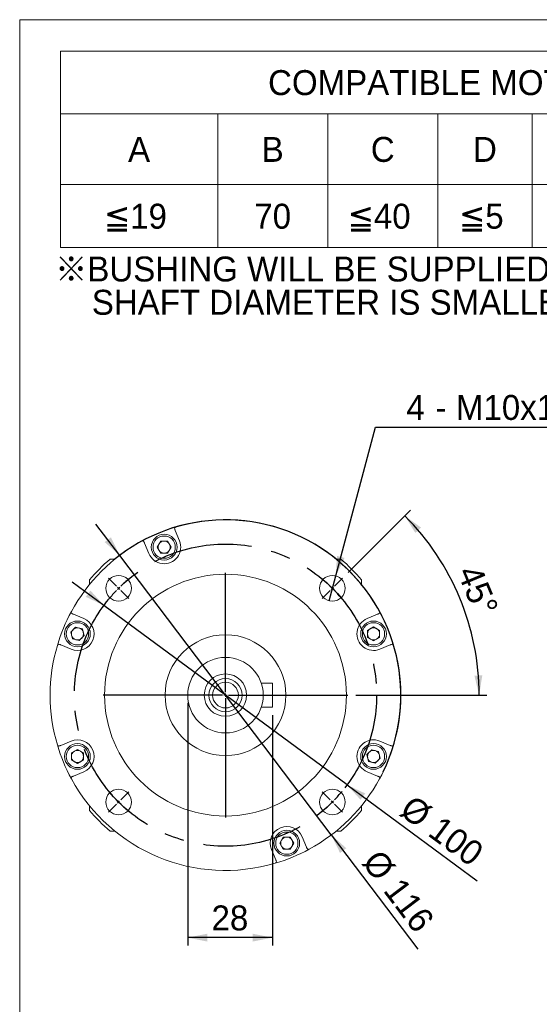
# Model space of a CAD drawing. Header units: millimetres. Extents: x 26 to 746, y 26 to 520.
# Tile 2 of 10: x 26 to 198, y 194 to 520. Entities that reach past the tile are written whole.
import ezdxf

# ---------------------------------------------------------------- set-up
doc = ezdxf.new("R2010")
doc.units = ezdxf.units.MM
doc.header["$LTSCALE"] = 2.6
doc.linetypes.add('CENTERX2', pattern=[20.32, 12.7, -2.54, 2.54, -2.54])
doc.layers.add('註解框', color=7, linetype='Continuous')
doc.styles.add('SLDTEXTSTYLE0', font='ARIAL.TTF', dxfattribs={"width": 0.948})
doc.styles.add('SLDTEXTSTYLE4', font='ARIAL.TTF', dxfattribs={"width": 0.948, "bigfont": 'bigfont'})
doc.styles.add('SLDTEXTSTYLE5', font='MINGLIU.TTC', dxfattribs={"bigfont": 'bigfont'})
doc.dimstyles.new('SLDDIMSTYLE0', dxfattribs={"dimtxt": 8.013154, "dimasz": 6.5, "dimexe": 0, "dimexo": 0.0625, "dimgap": 2.003289, "dimtad": 1, "dimdec": 4, "dimlfac": 1, "dimrnd": 1e-09, "dimzin": 12, "dimdsep": 46, "dimtxsty": 'SLDTEXTSTYLE0', "dimsah": 1, "dimcen": 0.09, "dimadec": 0, "dimazin": 0, "dimtfac": 1, "dimtdec": 4, "dimtmove": 0, "dimatfit": 3, "dimfxl": 0, "dimtolj": 1, "dimtzin": 12, "dimarcsym": 0})
doc.dimstyles.new('SLDDIMSTYLE1', dxfattribs={"dimtxt": 8.013154, "dimasz": 6.5, "dimexe": 0, "dimexo": 0.0625, "dimgap": 2.003289, "dimtad": 1, "dimdec": 4, "dimlfac": 1, "dimrnd": 1e-09, "dimzin": 12, "dimdsep": 46, "dimtxsty": 'SLDTEXTSTYLE0', "dimsah": 1, "dimcen": 0.09, "dimadec": 0, "dimazin": 0, "dimtfac": 1, "dimtdec": 4, "dimtofl": 0, "dimtmove": 0, "dimatfit": 3, "dimfxl": 0, "dimtolj": 1, "dimtzin": 12, "dimarcsym": 0})
doc.dimstyles.new('SLDDIMSTYLE2', dxfattribs={"dimtxt": 8.013154, "dimasz": 6.5, "dimexe": 0, "dimexo": 0.0625, "dimgap": 2.003289, "dimtad": 1, "dimdec": 4, "dimlfac": 1, "dimrnd": 1e-09, "dimzin": 12, "dimdsep": 46, "dimtxsty": 'SLDTEXTSTYLE0', "dimsah": 1, "dimcen": 0.09, "dimadec": 0, "dimazin": 0, "dimtfac": 1, "dimtdec": 4, "dimtmove": 0, "dimatfit": 3, "dimfxl": 0, "dimtolj": 1, "dimtzin": 12, "dimarcsym": 0})
doc.dimstyles.new('SLDDIMSTYLE3', dxfattribs={"dimtxt": 8.013154, "dimasz": 6.5, "dimexe": 0, "dimexo": 0.0625, "dimgap": 2.003289, "dimtad": 1, "dimdec": 4, "dimlfac": 2.6, "dimzin": 12, "dimdsep": 46, "dimtxsty": 'SLDTEXTSTYLE0', "dimsah": 1, "dimcen": 0.09, "dimadec": 4, "dimazin": 0, "dimtfac": 1, "dimtdec": 4, "dimtofl": 0, "dimtmove": 0, "dimatfit": 3, "dimfxl": 0, "dimtolj": 1, "dimtzin": 12, "dimarcsym": 0})
doc.dimstyles.new('SLDDIMSTYLE4', dxfattribs={"dimtxt": 8.013154, "dimasz": 6.5, "dimexe": 0, "dimexo": 0.0625, "dimgap": 2.003289, "dimtad": 0, "dimtih": 1, "dimtoh": 1, "dimdec": 0, "dimlfac": 1, "dimrnd": 1e-09, "dimzin": 12, "dimdsep": 46, "dimtxsty": 'SLDTEXTSTYLE0', "dimsah": 1, "dimcen": 0.09, "dimadec": 0, "dimazin": 0, "dimtfac": 1, "dimtdec": 4, "dimtmove": 0, "dimatfit": 3, "dimfxl": 0, "dimtolj": 1, "dimtzin": 12, "dimarcsym": 0})

# ---------------------------------------------------------------- blocks, each defined once
blk = doc.blocks.new('SW_NOTE_2')
at = {"color": 0, "linetype": 'Continuous', "lineweight": 0, "char_height": 8.255, "attachment_point": 1}
for s, insert, style in [('\\M+181A6BUSHING WILL BE SUPPLIED WHEN THE MOTOR', (0, 10.64), 'SLDTEXTSTYLE4'), ('    SHAFT DIAMETER IS SMALLER THAN 19', (0, -0.37), 'SLDTEXTSTYLE0')]:
    blk.add_mtext(s, dxfattribs=dict(at, insert=insert, style=style))
blk = doc.blocks.new('SW_TABLEANNOTATION_0')
at = {"color": 0, "linetype": 'Continuous', "lineweight": 0}
for p, q in [((0, 0), (0, -65)), ((325, 0), (0, 0)), ((325, -65), (325, 0)), ((0, -20.8), (325, -20.8)), ((52, -20.8), (52, -65)), ((88.4, -20.8), (88.4, -65)), ((124.8, -20.8), (124.8, -65)), ((156, -20.8), (156, -65)), ((195, -20.8), (195, -65)), ((241.8, -20.8), (241.8, -65)), ((288.6, -20.8), (288.6, -65)), ((0, -44.2), (325, -44.2)), ((0, -65), (325, -65))]:
    blk.add_line(p, q, dxfattribs=at)
at = {"color": 0, "linetype": 'Continuous', "lineweight": 0, "attachment_point": 1}
for s, insert, char_height, style in [('COMPATIBLE MOTOR DIMENSIONS', (68.64, -6.31), 8.255, 'SLDTEXTSTYLE0'), ('A', (22.33, -28.41), 8.25, 'SLDTEXTSTYLE0'), ('B', (66.53, -28.41), 8.25, 'SLDTEXTSTYLE0'), ('C', (102.63, -28.41), 8.25, 'SLDTEXTSTYLE0'), ('D', (136.43, -28.41), 8.25, 'SLDTEXTSTYLE0'), ('E', (171.83, -28.41), 8.25, 'SLDTEXTSTYLE0'), ('F', (215.04, -28.41), 8.25, 'SLDTEXTSTYLE0'), ('H', (261.23, -28.41), 8.25, 'SLDTEXTSTYLE0'), ('L', (303.74, -28.41), 8.25, 'SLDTEXTSTYLE0'), ('\\M+1818519', (14.38, -50.51), 8.255, 'SLDTEXTSTYLE4'), ('70', (64.09, -50.51), 8.255, 'SLDTEXTSTYLE0'), ('\\M+1818540', (94.98, -50.51), 8.255, 'SLDTEXTSTYLE4'), ('\\M+181855', (131.84, -50.51), 8.255, 'SLDTEXTSTYLE4'), ('90', (169.39, -50.51), 8.255, 'SLDTEXTSTYLE0'), ('6.1~8.0', (199.9, -50.51), 8.255, 'SLDTEXTSTYLE0'), ('80~100', (246.7, -50.51), 8.255, 'SLDTEXTSTYLE0'), ('\\M+18186', (292.43, -50.85), 8.255, 'SLDTEXTSTYLE5'), ('C-5', (303.44, -50.67), 8.255, 'SLDTEXTSTYLE0')]:
    blk.add_mtext(s, dxfattribs=dict(at, insert=insert, char_height=char_height, style=style))
blk = doc.blocks.new('*D10')
at = {"layer": '註解框', "color": 7}
for p, q in [((53.85, 326.21), (43.4, 333.94)), ((134.29, 266.8), (53.85, 326.21)), ((134.29, 266.8), (177.27, 235.05))]:
    blk.add_line(p, q, dxfattribs=at)
for points in [[(53.85, 326.21), (49.4, 331.12), (47.85, 329.03)], [(134.29, 266.8), (138.75, 261.89), (140.29, 263.98)]]:
    blk.add_solid(points, dxfattribs=at)
at = {"layer": '註解框', "color": 7, "char_height": 8.255, "attachment_point": 1, "rotation": 323.5474, "style": 'SLDTEXTSTYLE0'}
for s, insert in [('%%c', (156.11, 263.89)), ('100', (165.51, 256.95))]:
    blk.add_mtext(s, dxfattribs=dict(at, insert=insert))
blk = doc.blocks.new('*D11')
at = {"layer": '註解框', "color": 7}
for p, q in [((81.57, 293.91), (81.57, 213.68)), ((109.57, 289.91), (109.57, 213.68)), ((109.57, 216.28), (81.57, 216.28))]:
    blk.add_line(p, q, dxfattribs=at)
for points in [[(81.57, 216.28), (88.07, 214.98), (88.07, 217.58)], [(109.57, 216.28), (103.07, 217.58), (103.07, 214.98)]]:
    blk.add_solid(points, dxfattribs=at)
at = {"layer": '註解框', "color": 7, "insert": (89.46, 226.92), "char_height": 8.255, "attachment_point": 1, "style": 'SLDTEXTSTYLE0'}
blk.add_mtext('28', dxfattribs=at)
blk = doc.blocks.new('*D12')
at = {"layer": '註解框', "color": 7}
for p, q in [((59.07, 342.75), (51.23, 353.12)), ((129.07, 250.26), (59.07, 342.75)), ((129.07, 250.26), (157.67, 212.47))]:
    blk.add_line(p, q, dxfattribs=at)
blk.add_arc((94.07, 296.51), 58, 334.0771, 129.6862, dxfattribs=at)
for points in [[(59.07, 342.75), (56.18, 348.72), (54.11, 347.15)], [(129.07, 250.26), (131.96, 244.29), (134.03, 245.86)]]:
    blk.add_solid(points, dxfattribs=at)
at = {"layer": '註解框', "color": 7, "char_height": 8.255, "attachment_point": 1, "rotation": 307.1195, "style": 'SLDTEXTSTYLE0'}
for s, insert in [('%%c', (145.53, 246.12)), ('116', (152.59, 236.8))]:
    blk.add_mtext(s, dxfattribs=dict(at, insert=insert))
blk = doc.blocks.new('*D13')
at = {"layer": '註解框', "color": 7}
for p, q in [((134.62, 337.06), (155.24, 357.67)), ((137.17, 296.51), (180.57, 296.51))]:
    blk.add_line(p, q, dxfattribs=at)
blk.add_arc((94.07, 296.51), 83.9, 0, 45, dxfattribs=at)
for points in [[(153.4, 355.83), (156.86, 350.18), (158.77, 351.94)], [(177.97, 296.51), (179.02, 303.05), (176.42, 302.95)]]:
    blk.add_solid(points, dxfattribs=at)
at = {"layer": '註解框', "color": 7, "insert": (178.23, 340.37), "char_height": 8.255, "attachment_point": 1, "rotation": 292.5, "style": 'SLDTEXTSTYLE0'}
blk.add_mtext('45°', dxfattribs=at)
blk = doc.blocks.new('*D14')
at = {"layer": '註解框'}
for p, q in [((130.53, 335.97), (143.71, 385.19)), ((143.71, 385.19), (281.71, 385.19)), ((128.33, 327.76), (130.53, 335.97))]:
    blk.add_line(p, q, dxfattribs=at)
blk.add_solid([(130.53, 335.97), (133.46, 341.91), (130.95, 342.58)], dxfattribs=at)
at = {"layer": '註解框', "attachment_point": 1, "style": 'SLDTEXTSTYLE0'}
for s, insert, char_height in [('4', (153.91, 395.83), 8.25), ('M10x1.5', (170.29, 395.83), 8.255), ('Px', (215.85, 395.83), 8.255), ('15', (228.69, 395.83), 8.255), ('(DEPTH)', (241.89, 395.83), 8.255), (' - ', (160.51, 395.83), 8.255)]:
    blk.add_mtext(s, dxfattribs=dict(at, insert=insert, char_height=char_height))
blk = doc.blocks.new('SW_CENTERMARKSYMBOL_0')
at = {"layer": '註解框', "color": 0}
for p, q in [((0, 1), (0, 40.5)), ((-1, 0), (-40.5, 0)), ((0, 0), (-0.5, 0)), ((0, 0), (0, 0.5)), ((0, 0), (0, -0.5)), ((0, 0), (0.5, 0)), ((1, 0), (40.5, 0)), ((0, -1), (0, -40.5))]:
    blk.add_line(p, q, dxfattribs=at)
blk = doc.blocks.new('SW_CENTERMARKSYMBOL_1')
at = {"layer": '註解框', "color": 0}
for p, q in [((-71.42, 0.71), (-74.07, 3.36)), ((0.71, 0.71), (3.36, 3.36)), ((-70.71, 0), (-71.06, 0.35)), ((-35.36, -34.36), (-35.36, 0.5)), ((0, 0), (-0.35, -0.35)), ((0, 0), (0.35, 0.35)), ((-70.71, 0), (-70.36, -0.35)), ((-70, -0.71), (-67.35, -3.36)), ((-0.71, -0.71), (-3.36, -3.36)), ((-36.36, -35.36), (-71.21, -35.36)), ((-35.36, -35.36), (-35.86, -35.36)), ((-35.36, -35.36), (-35.36, -34.86)), ((-35.36, -35.36), (-35.36, -35.86)), ((-35.36, -35.36), (-34.86, -35.36)), ((-34.36, -35.36), (0.5, -35.36)), ((-35.36, -36.36), (-35.36, -71.21)), ((-70, -70), (-67.35, -67.35)), ((-0.71, -70), (-3.36, -67.35)), ((-71.42, -71.42), (-74.07, -74.07)), ((-70.71, -70.71), (-71.06, -71.06)), ((-70.71, -70.71), (-70.36, -70.36)), ((0, -70.71), (-0.35, -70.36)), ((0, -70.71), (0.35, -71.06)), ((0.71, -71.42), (3.36, -74.07))]:
    blk.add_line(p, q, dxfattribs=at)
for start, end in [(134.427, 135), (129.5569, 133.8541), (46.1459, 50.4431), (45, 45.573), (44.427, 45), (136.1459, 140.4431), (135, 135.573), (39.5569, 43.8541), (219.5569, 223.8541), (316.1459, 320.4431), (224.427, 225), (225, 225.573), (226.1459, 230.4431), (309.5569, 313.8541), (314.427, 315), (315, 315.573)]:
    blk.add_arc((-35.36, -35.36), 50, start, end, dxfattribs=at)

msp = doc.modelspace()

# ---------------------------------------------------------------- linework, layer by layer
at = {"color": 7, "linetype": 'Continuous', "lineweight": 0}
for p, q in [((26, 520), (746.2, 520)), ((26, 26), (26, 520))]:
    msp.add_line(p, q, dxfattribs=at)
at = {"color": 7, "linetype": 'Continuous', "lineweight": 15}
for p, q in [((78.871404, 347.576812), (77.461854, 350.979767)), ((67.29918, 346.770249), (68.708729, 343.367293)), ((72.635366, 347.472053), (71.480666, 345.472052)), ((71.480666, 345.472052), (72.635366, 343.472052)), ((74.944766, 347.472053), (72.635366, 347.472053)), ((76.099467, 345.472052), (74.944766, 347.472053)), ((74.944766, 343.472052), (76.099467, 345.472052)), ((72.635366, 343.472052), (74.944766, 343.472052)), ((57.479939, 341.50644), (55.914721, 341.50644)), ((132.229856, 341.50644), (130.664638, 341.50644)), ((49.072286, 334.664005), (49.072286, 333.098788)), ((139.07229, 333.098788), (139.07229, 334.664005)), ((47.211433, 321.869997), (43.808477, 323.279546)), ((144.336099, 323.279546), (140.933143, 321.869997)), ((44.508955, 319.019369), (42.875963, 317.386377)), ((42.875963, 317.386377), (43.473678, 315.155666)), ((46.739666, 318.421654), (44.508955, 319.019369)), ((45.704389, 314.557951), (47.337381, 316.190943)), ((47.337381, 316.190943), (46.739666, 318.421654)), ((143.037902, 319.098061), (141.037902, 317.94336)), ((141.037902, 317.94336), (141.037902, 315.63396)), ((145.037903, 317.94336), (143.037902, 319.098061)), ((145.037903, 315.63396), (145.037903, 317.94336)), ((39.598959, 313.116872), (43.001915, 311.707322)), ((43.473678, 315.155666), (45.704389, 314.557951)), ((141.037902, 315.63396), (143.037902, 314.479259)), ((143.037902, 314.479259), (145.037903, 315.63396)), ((145.142662, 311.707322), (148.545617, 313.116872)), ((109.572288, 300.506438), (105.915007, 300.506438)), ((109.572288, 300.506438), (109.572288, 292.506438)), ((109.572288, 292.506438), (105.915007, 292.506438)), ((43.001915, 281.305554), (39.598959, 279.896004)), ((148.545617, 279.896004), (145.142662, 281.305554)), ((45.106674, 278.533617), (43.106674, 277.378916)), ((43.106674, 277.378916), (43.106674, 275.069516)), ((47.106674, 277.378916), (45.106674, 278.533617)), ((47.106674, 275.069516), (47.106674, 277.378916)), ((142.440187, 278.454926), (140.807195, 276.821933)), ((144.670898, 277.85721), (142.440187, 278.454926)), ((145.268614, 275.626499), (144.670898, 277.85721)), ((43.106674, 275.069516), (45.106674, 273.914816)), ((45.106674, 273.914816), (47.106674, 275.069516)), ((140.807195, 276.821933), (141.40491, 274.591222)), ((141.40491, 274.591222), (143.635622, 273.993507)), ((143.635622, 273.993507), (145.268614, 275.626499)), ((43.808477, 269.73333), (47.211433, 271.142879)), ((140.933143, 271.142879), (144.336099, 269.73333)), ((49.072286, 259.914089), (49.072286, 258.348871)), ((139.07229, 258.348871), (139.07229, 259.914089)), ((55.914721, 251.506436), (57.479939, 251.506436)), ((130.664638, 251.506436), (132.229856, 251.506436)), ((113.19981, 249.540824), (112.04511, 247.540824)), ((115.50921, 249.540824), (113.19981, 249.540824)), ((116.663911, 247.540824), (115.50921, 249.540824)), ((120.845396, 246.242627), (119.435847, 249.645583)), ((109.273172, 245.436065), (110.682722, 242.033109)), ((112.04511, 247.540824), (113.19981, 245.540823)), ((113.19981, 245.540823), (115.50921, 245.540823)), ((115.50921, 245.540823), (116.663911, 247.540824))]:
    msp.add_line(p, q, dxfattribs=at)
for centre, radius in [((73.790066, 345.472053), 4.25), ((73.790066, 345.472053), 3.683333), ((94.072288, 296.506438), 40), ((58.716949, 331.861777), 4.25), ((129.427627, 331.861777), 4.25), ((45.106673, 316.78866), 4.25), ((45.106673, 316.78866), 3.683333), ((143.037903, 316.78866), 4.25), ((143.037903, 316.78866), 3.683333), ((94.072288, 296.506438), 20), ((94.072288, 296.506438), 12.5), ((94.072288, 296.506438), 7), ((94.072288, 296.506438), 5.5), ((94.072288, 296.506438), 4.25), ((45.106673, 276.224216), 4.25), ((143.037903, 276.224216), 4.25), ((45.106673, 276.224216), 3.683333), ((143.037903, 276.224216), 3.683333), ((58.716949, 261.151099), 4.25), ((129.427627, 261.151099), 4.25), ((114.35451, 247.540823), 4.25), ((114.35451, 247.540823), 3.683333)]:
    msp.add_circle(centre, radius, dxfattribs=at)
for centre, radius, start, end in [((94.072288, 296.506438), 58, 106.51040666, 118.48959334), ((77.731392, 351.635606), 0.5, 106.51040666, 202.5), ((94.072288, 296.506438), 58, 28.48959334, 106.51040666), ((94.072288, 296.506438), 58, 118.48959334, 151.51040666), ((66.644838, 347.043405), 0.5, 22.5, 118.48959334), ((73.790066, 345.472053), 5.5, 202.5, 22.5), ((73.790066, 345.472053), 2, 150, 210), ((73.790066, 345.472053), 2, 90, 150), ((73.790066, 345.472053), 2, 30, 90), ((73.790066, 345.472053), 2, 330, 30), ((73.790066, 345.472053), 2, 210, 270), ((73.790066, 345.472053), 2, 270, 330), ((94.072288, 296.506438), 59, 130.29614333, 139.70385667), ((94.072288, 296.506438), 59, 40.29614333, 49.70385667), ((94.072288, 296.506438), 58, 151.51040666, 163.48959334), ((43.535322, 323.933888), 0.5, 151.51040666, 247.5), ((144.609255, 323.933888), 0.5, 292.5, 28.48959334), ((94.072288, 296.506438), 58, 16.51040666, 28.48959334), ((45.106673, 316.78866), 5.5, 247.5, 67.5), ((143.037903, 316.78866), 5.5, 112.5, 292.5), ((45.106673, 316.78866), 2, 135, 195), ((45.106673, 316.78866), 2, 195, 255), ((45.106673, 316.78866), 2, 75, 135), ((45.106673, 316.78866), 2, 15, 75), ((45.106673, 316.78866), 2, 315, 15), ((143.037903, 316.78866), 2, 120, 180), ((143.037903, 316.78866), 2, 180, 240), ((143.037903, 316.78866), 2, 60, 120), ((143.037903, 316.78866), 2, 360, 60), ((143.037903, 316.78866), 2, 300, 360), ((94.072288, 296.506438), 58, 163.48959334, 196.51040666), ((38.94312, 312.847334), 0.5, 67.5, 163.48959334), ((45.106673, 316.78866), 2, 255, 315), ((143.037903, 316.78866), 2, 240, 300), ((149.201456, 312.847334), 0.5, 16.51040666, 112.5), ((94.072288, 296.506438), 58, 343.48959334, 16.51040666), ((45.106673, 276.224216), 5.5, 292.5, 112.5), ((143.037903, 276.224216), 5.5, 67.5, 247.5), ((38.94312, 280.165542), 0.5, 196.51040666, 292.5), ((94.072288, 296.506438), 58, 196.51040666, 208.48959334), ((45.106673, 276.224216), 2, 120, 180), ((45.106673, 276.224216), 2, 60, 120), ((45.106673, 276.224216), 2, 0, 60), ((143.037903, 276.224216), 2, 135, 195), ((143.037903, 276.224216), 2, 75, 135), ((143.037903, 276.224216), 2, 15, 75), ((94.072288, 296.506438), 58, 331.51040666, 343.48959334), ((149.201456, 280.165542), 0.5, 247.5, 343.48959334), ((45.106673, 276.224216), 2, 180, 240), ((45.106673, 276.224216), 2, 240, 300), ((45.106673, 276.224216), 2, 300, 0), ((143.037903, 276.224216), 2, 195, 255), ((143.037903, 276.224216), 2, 255, 315), ((143.037903, 276.224216), 2, 315, 15), ((43.535322, 269.078988), 0.5, 112.5, 208.48959334), ((94.072288, 296.506438), 58, 208.48959334, 286.51040666), ((94.072288, 296.506438), 58, 298.48959334, 331.51040666), ((144.609255, 269.078988), 0.5, 331.51040666, 67.5), ((94.072288, 296.506438), 59, 220.29614333, 229.70385667), ((94.072288, 296.506438), 59, 310.29614333, 319.70385667), ((114.35451, 247.540823), 5.5, 22.5, 202.5), ((114.35451, 247.540823), 2, 150, 210), ((114.35451, 247.540823), 2, 90, 150), ((114.35451, 247.540823), 2, 30, 90), ((114.35451, 247.540823), 2, 330, 30), ((94.072288, 296.506438), 58, 286.51040666, 298.48959334), ((114.35451, 247.540823), 2, 210, 270), ((114.35451, 247.540823), 2, 270, 330), ((121.499738, 245.969472), 0.5, 202.5, 298.48959334), ((110.413184, 241.37727), 0.5, 286.51040666, 22.5)]:
    msp.add_arc(centre, radius, start, end, dxfattribs=at)
for points, knots in [([(77.461854, 350.979767), (77.447329, 351.014833), (77.411283, 351.101851), (77.357133, 351.232587), (77.308676, 351.349571), (77.275784, 351.428979), (77.271563, 351.439168), (77.269452, 351.444263)], [0, 0, 0, 0, 0.1450079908, 0.3598442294, 0.5735700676, 0.7867793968, 1, 1, 1, 1]), ([(67.106778, 347.234748), (67.107668, 347.232598), (67.109946, 347.227093), (67.132648, 347.17229), (67.176155, 347.067257), (67.234014, 346.927568), (67.277459, 346.822687), (67.29918, 346.770249)], [0, 0, 0, 0, 0.1374444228, 0.3519682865, 0.5676026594, 0.7838144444, 1, 1, 1, 1]), ([(43.808477, 323.279546), (43.773411, 323.294072), (43.686394, 323.330117), (43.555657, 323.384267), (43.438674, 323.432726), (43.359267, 323.465618), (43.349074, 323.469838), (43.343978, 323.471948)], [0, 0, 0, 0, 0.1450078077, 0.3598437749, 0.5735700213, 0.7867790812, 1, 1, 1, 1]), ([(144.800598, 323.471948), (144.798448, 323.471058), (144.792943, 323.46878), (144.73814, 323.446078), (144.633107, 323.402571), (144.493418, 323.344712), (144.388537, 323.301267), (144.336099, 323.279546)], [0, 0, 0, 0, 0.1374444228, 0.3519682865, 0.5676026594, 0.7838144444, 1, 1, 1, 1]), ([(39.134464, 313.309274), (39.136612, 313.308384), (39.142113, 313.306103), (39.196918, 313.283405), (39.301951, 313.239897), (39.441639, 313.182039), (39.546521, 313.138594), (39.598959, 313.116872)], [0, 0, 0, 0, 0.1374441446, 0.3519678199, 0.5676023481, 0.7838142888, 1, 1, 1, 1]), ([(148.545617, 313.116872), (148.580683, 313.131398), (148.667701, 313.167443), (148.798437, 313.221594), (148.915421, 313.27005), (148.994829, 313.302942), (149.005018, 313.307163), (149.010113, 313.309274)], [0, 0, 0, 0, 0.1450079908, 0.3598442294, 0.5735700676, 0.7867793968, 1, 1, 1, 1]), ([(39.598959, 279.896004), (39.563893, 279.881478), (39.476875, 279.845433), (39.346139, 279.791283), (39.229155, 279.742826), (39.149747, 279.709934), (39.139558, 279.705713), (39.134464, 279.703602)], [0, 0, 0, 0, 0.1450079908, 0.3598442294, 0.5735700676, 0.7867793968, 1, 1, 1, 1]), ([(149.010113, 279.703602), (149.007964, 279.704492), (149.002463, 279.706773), (148.947658, 279.729471), (148.842626, 279.772979), (148.702937, 279.830838), (148.598055, 279.874283), (148.545617, 279.896004)], [0, 0, 0, 0, 0.1374441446, 0.3519678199, 0.5676023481, 0.7838142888, 1, 1, 1, 1]), ([(43.343978, 269.540928), (43.346128, 269.541818), (43.351633, 269.544096), (43.406436, 269.566798), (43.511469, 269.610305), (43.651158, 269.668164), (43.75604, 269.711609), (43.808477, 269.73333)], [0, 0, 0, 0, 0.1374444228, 0.3519682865, 0.5676026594, 0.7838144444, 1, 1, 1, 1]), ([(144.336099, 269.73333), (144.371165, 269.718805), (144.458183, 269.682759), (144.588919, 269.628609), (144.705902, 269.58015), (144.78531, 269.547258), (144.795502, 269.543038), (144.800598, 269.540928)], [0, 0, 0, 0, 0.1450078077, 0.3598437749, 0.5735700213, 0.7867790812, 1, 1, 1, 1]), ([(121.037798, 245.778128), (121.036908, 245.780278), (121.03463, 245.785783), (121.011928, 245.840586), (120.968421, 245.945619), (120.910562, 246.085308), (120.867117, 246.19019), (120.845396, 246.242627)], [0, 0, 0, 0, 0.1374444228, 0.3519682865, 0.5676026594, 0.7838144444, 1, 1, 1, 1]), ([(110.682722, 242.033109), (110.697248, 241.998043), (110.733293, 241.911025), (110.787444, 241.780289), (110.8359, 241.663305), (110.868792, 241.583897), (110.873014, 241.573708), (110.875124, 241.568613)], [0, 0, 0, 0, 0.1450079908, 0.3598442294, 0.5735700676, 0.7867793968, 1, 1, 1, 1])]:
    msp.add_open_spline(points, degree=3, knots=knots, dxfattribs=at)
at = {"layer": '註解框', "color": 7, "linetype": 'CENTERX2'}
msp.add_circle((94.072288, 296.506438), 50, dxfattribs=at)

# ---------------------------------------------------------------- block references
at = {"color": 7, "linetype": 'Continuous', "lineweight": 0}
for name, p in [('SW_TABLEANNOTATION_0', (39.520815, 509.615835)), ('SW_NOTE_2', (37.7, 430.993333))]:
    msp.add_blockref(name, p, dxfattribs=at)
at = {"layer": '註解框', "color": 7}
for name, p in [('SW_CENTERMARKSYMBOL_0', (94.072288, 296.506438)), ('SW_CENTERMARKSYMBOL_1', (129.427627, 331.861777))]:
    msp.add_blockref(name, p, dxfattribs=at)

# ---------------------------------------------------------------- dimensions: what is measured, and where the dimension line sits
at = {"layer": '註解框'}
dim = msp.add_diameter_dim_2p(p1=(129.492298, 332.103268), p2=(130.527029, 335.967117), text='<> - M10x1.5Px15(DEPTH)\\P', dimstyle='SLDDIMSTYLE4', override={"dimpost": '<>'}, dxfattribs=at)
dim.commit()
dim.dimension.update_dxf_attribs({"geometry": '*D14', "text_midpoint": (213.683918, 391.33904), "dimtype": 163})
at = {"layer": '註解框', "color": 7}
for p1, p2, dimstyle, picture, middle in [((129.074116, 250.258497), (59.070461, 342.754379), 'SLDDIMSTYLE2', '*D12', (146.250685, 227.563143)), ((134.289739, 266.798583), (53.854838, 326.214293), 'SLDDIMSTYLE0', '*D10', (162.048381, 246.293854))]:
    dim = msp.add_diameter_dim_2p(p1=p1, p2=p2, dimstyle=dimstyle, dxfattribs=at)
    dim.commit()
    dim.dimension.update_dxf_attribs({"geometry": picture, "text_midpoint": middle, "dimtype": 163})
dim = msp.add_angular_dim_2l(base=(171.583809, 328.612761), line1=((134.572288, 296.506438), (53.572288, 296.506438)), line2=((132.786384, 335.220534), (126.06887, 328.50302)), dimstyle='SLDDIMSTYLE3', dxfattribs=at)
dim.commit()
dim.dimension.update_dxf_attribs({"geometry": '*D13', "text_midpoint": (171.583809, 328.612761), "dimtype": 162})
dim = msp.add_linear_dim(base=(81.572288, 216.27588), p1=(109.572288, 292.506438), p2=(81.572288, 296.506438), dimstyle='SLDDIMSTYLE1', dxfattribs=at)
dim.commit()
dim.dimension.update_dxf_attribs({"geometry": '*D11', "text_midpoint": (95.572288, 216.27588), "dimtype": 160})

doc.saveas('drawing.dxf')
